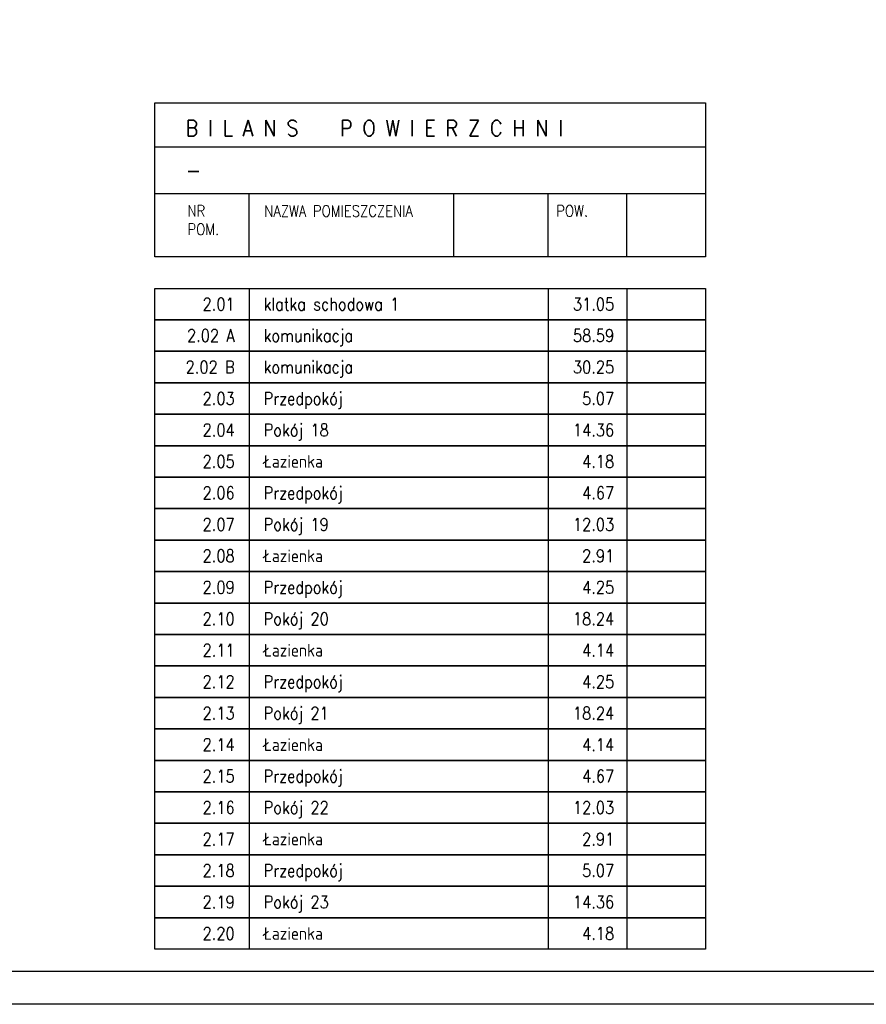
# Model space of a CAD drawing. Header units: millimetres. Extents: x 69081 to 158617, y -37521 to -9534.
# Tile 65 of 256: x 112115 to 112761, y -22438 to -21687. Entities that reach past the tile are written whole.
import ezdxf
from ezdxf.enums import TextEntityAlignment as Align

# ---------------------------------------------------------------- set-up
doc = ezdxf.new("R2010")
doc.units = ezdxf.units.MM
for name, color, linetype in [('F-BIL-OP', 3, 'Continuous'), ('F-BIL-TA', 1, 'Continuous'), ('ramka', 1, 'Continuous')]:
    doc.layers.add(name, color=color, linetype=linetype)
doc.styles.add('SIMPLEX', font='simplex', dxfattribs={"width": 0.85})

# ---------------------------------------------------------------- blocks, each defined once
blk = doc.blocks.new('DYBY-BLP')
at = {"layer": 'F-BIL-TA', "color": 1}
for p, q in [((-875, 0), (0, 0)), ((-875, -50), (-875, 0)), ((-725, 0), (-725, -50)), ((-250, 0), (-250, -50)), ((-125, 0), (-125, -50)), ((0, 0), (0, -50)), ((0, -50), (-875, -50))]:
    blk.add_line(p, q, dxfattribs=at)
at = {"layer": 'F-BIL-OP', "color": 1, "style": 'SIMPLEX', "width": 0.85}
for tag, p in [('NR', (-748, -35)), ('POS.', (-267, -35)), ('P.P.', (-145, -35)), ('P.H.', (-23, -35))]:
    blk.add_attdef(tag, text='', height=20, dxfattribs=at).set_placement(p, align=Align.RIGHT)
blk.add_attdef('NAZWA_POMIESZCZ.', (-702, -35), '', height=20, dxfattribs=at)
blk = doc.blocks.new('DYBY-BLN')
at = {"layer": 'F-BIL-TA', "color": 1}
for p, q in [((-875, 245), (0, 245)), ((-875, 0), (-875, 245)), ((0, 245), (0, 0)), ((-875, 175), (0, 175)), ((0, 100), (-875, 100)), ((-725, 0), (-725, 100)), ((-400, 0), (-400, 100)), ((-250, 0), (-250, 100)), ((-125, 0), (-125, 100)), ((0, 0), (-875, 0))]:
    blk.add_line(p, q, dxfattribs=at)
at = {"layer": 'F-BIL-OP', "color": 3, "style": 'SIMPLEX', "width": 0.9, "flags": 8}
blk.add_attdef('BILANS_POWIERZCHNI', (-826, 192), '', height=25, dxfattribs=at)
at = {"layer": 'F-BIL-OP', "color": 3, "style": 'SIMPLEX', "width": 0.9}
blk.add_attdef('NAZWA_OBIEKTU', (-826, 125), '', height=25, dxfattribs=at)
at = {"layer": 'F-BIL-OP', "color": 1, "style": 'SIMPLEX', "width": 0.85, "flags": 8}
for tag, p in [('NR', (-823, 64)), ('NAZWA_POMIESZCZENIA', (-701, 63.9)), ('RODZAJ', (-378, 64)), ('POW', (-237, 64)), ('POW', (-112, 64)), ('POM', (-823, 34.9)), ('POSADZKI', (-378, 34.9)), ('PODLOGI', (-237, 34.9)), ('H>190cm', (-112, 34.9))]:
    blk.add_attdef(tag, p, '', height=18, dxfattribs=at)
blk = doc.blocks.new('*U2991')
for points in [[(0, 0), (0, 837), (900, 837), (900, 0)], [(30, 5), (30, 832), (895, 832), (895, 5)]]:
    blk.add_lwpolyline(points, close=True)

msp = doc.modelspace()

# ---------------------------------------------------------------- block references
at = {"layer": 'F-BIL-TA'}
ref = msp.add_blockref('DYBY-BLN', (112638.1922, -21867.853), dxfattribs=dict(at, xscale=0.48, yscale=0.48, zscale=0.48))
ref.add_attrib('BILANS_POWIERZCHNI', 'B I L A N S   P O W I E R Z C H N I', (112241.7122, -21775.693), dxfattribs={"layer": 'F-BIL-OP', "color": 3, "height": 12, "style": 'SIMPLEX', "width": 0.9, "flags": 8})
ref.add_attrib('NAZWA_OBIEKTU', '-', (112241.7122, -21807.853), dxfattribs={"layer": 'F-BIL-OP', "color": 3, "height": 12, "style": 'SIMPLEX', "width": 0.9})
ref.add_attrib('NR', 'NR', (112243.1522, -21837.133), dxfattribs={"layer": 'F-BIL-OP', "color": 1, "height": 8.64, "style": 'SIMPLEX', "width": 0.85, "flags": 8})
ref.add_attrib('POM', 'POM.', (112243.1522, -21851.1216), dxfattribs={"layer": 'F-BIL-OP', "color": 1, "height": 8.64, "style": 'SIMPLEX', "width": 0.85, "flags": 8})
ref.add_attrib('NAZWA_POMIESZCZENIA', 'NAZWA POMIESZCZENIA', (112301.7122, -21837.2016), dxfattribs={"layer": 'F-BIL-OP', "color": 1, "height": 8.64, "style": 'SIMPLEX', "width": 0.85, "flags": 8})
ref.add_attrib('POW', 'POW.', (112524.4322, -21837.133), dxfattribs={"layer": 'F-BIL-OP', "color": 1, "height": 8.64, "style": 'SIMPLEX', "width": 0.85, "flags": 8})
ref = msp.add_blockref('DYBY-BLP', (112638.1922, -21891.853), dxfattribs=dict(at, xscale=0.48, yscale=0.48, zscale=0.48))
ref.add_attrib('NR', '2.01', dxfattribs={"layer": 'F-BIL-OP', "color": 1, "height": 9.6, "style": 'SIMPLEX', "width": 0.85}).set_placement((112279.1522, -21908.653), align=Align.RIGHT)
ref.add_attrib('NAZWA_POMIESZCZ.', 'klatka schodowa 1', (112301.2322, -21908.653), dxfattribs={"layer": 'F-BIL-OP', "color": 1, "height": 9.6, "style": 'SIMPLEX', "width": 0.85})
ref.add_attrib('P.P.', '31.05', dxfattribs={"layer": 'F-BIL-OP', "color": 1, "height": 9.6, "style": 'SIMPLEX', "width": 0.85}).set_placement((112568.5922, -21908.653), align=Align.RIGHT)
ref = msp.add_blockref('DYBY-BLP', (112638.1922, -21915.853), dxfattribs=dict(at, xscale=0.48, yscale=0.48, zscale=0.48))
ref.add_attrib('NR', '2.02 A', dxfattribs={"layer": 'F-BIL-OP', "color": 1, "height": 9.6, "style": 'SIMPLEX', "width": 0.85}).set_placement((112279.1522, -21932.653), align=Align.RIGHT)
ref.add_attrib('NAZWA_POMIESZCZ.', 'komunikacja', (112301.2322, -21932.653), dxfattribs={"layer": 'F-BIL-OP', "color": 1, "height": 9.6, "style": 'SIMPLEX', "width": 0.85})
ref.add_attrib('P.P.', '58.59', dxfattribs={"layer": 'F-BIL-OP', "color": 1, "height": 9.6, "style": 'SIMPLEX', "width": 0.85}).set_placement((112568.5922, -21932.653), align=Align.RIGHT)
ref = msp.add_blockref('DYBY-BLP', (112638.1922, -21939.853), dxfattribs=dict(at, xscale=0.48, yscale=0.48, zscale=0.48))
ref.add_attrib('NR', '2.02 B', dxfattribs={"layer": 'F-BIL-OP', "color": 1, "height": 9.6, "style": 'SIMPLEX', "width": 0.85}).set_placement((112279.1522, -21956.653), align=Align.RIGHT)
ref.add_attrib('NAZWA_POMIESZCZ.', 'komunikacja', (112301.2322, -21956.653), dxfattribs={"layer": 'F-BIL-OP', "color": 1, "height": 9.6, "style": 'SIMPLEX', "width": 0.85})
ref.add_attrib('P.P.', '30.25', dxfattribs={"layer": 'F-BIL-OP', "color": 1, "height": 9.6, "style": 'SIMPLEX', "width": 0.85}).set_placement((112568.5922, -21956.653), align=Align.RIGHT)
ref = msp.add_blockref('DYBY-BLP', (112638.1922, -21963.853), dxfattribs=dict(at, xscale=0.48, yscale=0.48, zscale=0.48))
ref.add_attrib('NR', '2.03', dxfattribs={"layer": 'F-BIL-OP', "color": 1, "height": 9.6, "style": 'SIMPLEX', "width": 0.85}).set_placement((112279.1522, -21980.653), align=Align.RIGHT)
ref.add_attrib('NAZWA_POMIESZCZ.', 'Przedpokój', (112301.2322, -21980.653), dxfattribs={"layer": 'F-BIL-OP', "color": 1, "height": 9.6, "style": 'SIMPLEX', "width": 0.85})
ref.add_attrib('P.P.', '5.07', dxfattribs={"layer": 'F-BIL-OP', "color": 1, "height": 9.6, "style": 'SIMPLEX', "width": 0.85}).set_placement((112568.5922, -21980.653), align=Align.RIGHT)
ref = msp.add_blockref('DYBY-BLP', (112638.1922, -21987.853), dxfattribs=dict(at, xscale=0.48, yscale=0.48, zscale=0.48))
ref.add_attrib('NR', '2.04', dxfattribs={"layer": 'F-BIL-OP', "color": 1, "height": 9.6, "style": 'SIMPLEX', "width": 0.85}).set_placement((112279.1522, -22004.653), align=Align.RIGHT)
ref.add_attrib('NAZWA_POMIESZCZ.', 'Pokój 18', (112301.2322, -22004.653), dxfattribs={"layer": 'F-BIL-OP', "color": 1, "height": 9.6, "style": 'SIMPLEX', "width": 0.85})
ref.add_attrib('P.P.', '14.36', dxfattribs={"layer": 'F-BIL-OP', "color": 1, "height": 9.6, "style": 'SIMPLEX', "width": 0.85}).set_placement((112568.5922, -22004.653), align=Align.RIGHT)
ref = msp.add_blockref('DYBY-BLP', (112638.1922, -22011.853), dxfattribs=dict(at, xscale=0.48, yscale=0.48, zscale=0.48))
ref.add_attrib('NR', '2.05', dxfattribs={"layer": 'F-BIL-OP', "color": 1, "height": 9.6, "style": 'SIMPLEX', "width": 0.85}).set_placement((112279.1522, -22028.653), align=Align.RIGHT)
ref.add_attrib('NAZWA_POMIESZCZ.', 'Łazienka', (112301.2322, -22028.653), dxfattribs={"layer": 'F-BIL-OP', "color": 1, "height": 9.6, "style": 'SIMPLEX', "width": 0.85})
ref.add_attrib('P.P.', '4.18', dxfattribs={"layer": 'F-BIL-OP', "color": 1, "height": 9.6, "style": 'SIMPLEX', "width": 0.85}).set_placement((112568.5922, -22028.653), align=Align.RIGHT)
ref = msp.add_blockref('DYBY-BLP', (112638.1922, -22035.853), dxfattribs=dict(at, xscale=0.48, yscale=0.48, zscale=0.48))
ref.add_attrib('NR', '2.06', dxfattribs={"layer": 'F-BIL-OP', "color": 1, "height": 9.6, "style": 'SIMPLEX', "width": 0.85}).set_placement((112279.1522, -22052.653), align=Align.RIGHT)
ref.add_attrib('NAZWA_POMIESZCZ.', 'Przedpokój', (112301.2322, -22052.653), dxfattribs={"layer": 'F-BIL-OP', "color": 1, "height": 9.6, "style": 'SIMPLEX', "width": 0.85})
ref.add_attrib('P.P.', '4.67', dxfattribs={"layer": 'F-BIL-OP', "color": 1, "height": 9.6, "style": 'SIMPLEX', "width": 0.85}).set_placement((112568.5922, -22052.653), align=Align.RIGHT)
ref = msp.add_blockref('DYBY-BLP', (112638.1922, -22059.853), dxfattribs=dict(at, xscale=0.48, yscale=0.48, zscale=0.48))
ref.add_attrib('NR', '2.07', dxfattribs={"layer": 'F-BIL-OP', "color": 1, "height": 9.6, "style": 'SIMPLEX', "width": 0.85}).set_placement((112279.1522, -22076.653), align=Align.RIGHT)
ref.add_attrib('NAZWA_POMIESZCZ.', 'Pokój 19', (112301.2322, -22076.653), dxfattribs={"layer": 'F-BIL-OP', "color": 1, "height": 9.6, "style": 'SIMPLEX', "width": 0.85})
ref.add_attrib('P.P.', '12.03', dxfattribs={"layer": 'F-BIL-OP', "color": 1, "height": 9.6, "style": 'SIMPLEX', "width": 0.85}).set_placement((112568.5922, -22076.653), align=Align.RIGHT)
ref = msp.add_blockref('DYBY-BLP', (112638.1922, -22083.853), dxfattribs=dict(at, xscale=0.48, yscale=0.48, zscale=0.48))
ref.add_attrib('NR', '2.08', dxfattribs={"layer": 'F-BIL-OP', "color": 1, "height": 9.6, "style": 'SIMPLEX', "width": 0.85}).set_placement((112279.1522, -22100.653), align=Align.RIGHT)
ref.add_attrib('NAZWA_POMIESZCZ.', 'Łazienka', (112301.2322, -22100.653), dxfattribs={"layer": 'F-BIL-OP', "color": 1, "height": 9.6, "style": 'SIMPLEX', "width": 0.85})
ref.add_attrib('P.P.', '2.91', dxfattribs={"layer": 'F-BIL-OP', "color": 1, "height": 9.6, "style": 'SIMPLEX', "width": 0.85}).set_placement((112568.5922, -22100.653), align=Align.RIGHT)
ref = msp.add_blockref('DYBY-BLP', (112638.1922, -22107.853), dxfattribs=dict(at, xscale=0.48, yscale=0.48, zscale=0.48))
ref.add_attrib('NR', '2.09', dxfattribs={"layer": 'F-BIL-OP', "color": 1, "height": 9.6, "style": 'SIMPLEX', "width": 0.85}).set_placement((112279.1522, -22124.653), align=Align.RIGHT)
ref.add_attrib('NAZWA_POMIESZCZ.', 'Przedpokój', (112301.2322, -22124.653), dxfattribs={"layer": 'F-BIL-OP', "color": 1, "height": 9.6, "style": 'SIMPLEX', "width": 0.85})
ref.add_attrib('P.P.', '4.25', dxfattribs={"layer": 'F-BIL-OP', "color": 1, "height": 9.6, "style": 'SIMPLEX', "width": 0.85}).set_placement((112568.5922, -22124.653), align=Align.RIGHT)
ref = msp.add_blockref('DYBY-BLP', (112638.1922, -22131.853), dxfattribs=dict(at, xscale=0.48, yscale=0.48, zscale=0.48))
ref.add_attrib('NR', '2.10', dxfattribs={"layer": 'F-BIL-OP', "color": 1, "height": 9.6, "style": 'SIMPLEX', "width": 0.85}).set_placement((112279.1522, -22148.653), align=Align.RIGHT)
ref.add_attrib('NAZWA_POMIESZCZ.', 'Pokój 20', (112301.2322, -22148.653), dxfattribs={"layer": 'F-BIL-OP', "color": 1, "height": 9.6, "style": 'SIMPLEX', "width": 0.85})
ref.add_attrib('P.P.', '18.24', dxfattribs={"layer": 'F-BIL-OP', "color": 1, "height": 9.6, "style": 'SIMPLEX', "width": 0.85}).set_placement((112568.5922, -22148.653), align=Align.RIGHT)
ref = msp.add_blockref('DYBY-BLP', (112638.1922, -22155.853), dxfattribs=dict(at, xscale=0.48, yscale=0.48, zscale=0.48))
ref.add_attrib('NR', '2.11', dxfattribs={"layer": 'F-BIL-OP', "color": 1, "height": 9.6, "style": 'SIMPLEX', "width": 0.85}).set_placement((112279.1522, -22172.653), align=Align.RIGHT)
ref.add_attrib('NAZWA_POMIESZCZ.', 'Łazienka', (112301.2322, -22172.653), dxfattribs={"layer": 'F-BIL-OP', "color": 1, "height": 9.6, "style": 'SIMPLEX', "width": 0.85})
ref.add_attrib('P.P.', '4.14', dxfattribs={"layer": 'F-BIL-OP', "color": 1, "height": 9.6, "style": 'SIMPLEX', "width": 0.85}).set_placement((112568.5922, -22172.653), align=Align.RIGHT)
ref = msp.add_blockref('DYBY-BLP', (112638.1922, -22179.853), dxfattribs=dict(at, xscale=0.48, yscale=0.48, zscale=0.48))
ref.add_attrib('NR', '2.12', dxfattribs={"layer": 'F-BIL-OP', "color": 1, "height": 9.6, "style": 'SIMPLEX', "width": 0.85}).set_placement((112279.1522, -22196.653), align=Align.RIGHT)
ref.add_attrib('NAZWA_POMIESZCZ.', 'Przedpokój', (112301.2322, -22196.653), dxfattribs={"layer": 'F-BIL-OP', "color": 1, "height": 9.6, "style": 'SIMPLEX', "width": 0.85})
ref.add_attrib('P.P.', '4.25', dxfattribs={"layer": 'F-BIL-OP', "color": 1, "height": 9.6, "style": 'SIMPLEX', "width": 0.85}).set_placement((112568.5922, -22196.653), align=Align.RIGHT)
ref = msp.add_blockref('DYBY-BLP', (112638.1922, -22203.853), dxfattribs=dict(at, xscale=0.48, yscale=0.48, zscale=0.48))
ref.add_attrib('NR', '2.13', dxfattribs={"layer": 'F-BIL-OP', "color": 1, "height": 9.6, "style": 'SIMPLEX', "width": 0.85}).set_placement((112279.1522, -22220.653), align=Align.RIGHT)
ref.add_attrib('NAZWA_POMIESZCZ.', 'Pokój 21', (112301.2322, -22220.653), dxfattribs={"layer": 'F-BIL-OP', "color": 1, "height": 9.6, "style": 'SIMPLEX', "width": 0.85})
ref.add_attrib('P.P.', '18.24', dxfattribs={"layer": 'F-BIL-OP', "color": 1, "height": 9.6, "style": 'SIMPLEX', "width": 0.85}).set_placement((112568.5922, -22220.653), align=Align.RIGHT)
ref = msp.add_blockref('DYBY-BLP', (112638.1922, -22227.853), dxfattribs=dict(at, xscale=0.48, yscale=0.48, zscale=0.48))
ref.add_attrib('NR', '2.14', dxfattribs={"layer": 'F-BIL-OP', "color": 1, "height": 9.6, "style": 'SIMPLEX', "width": 0.85}).set_placement((112279.1522, -22244.653), align=Align.RIGHT)
ref.add_attrib('NAZWA_POMIESZCZ.', 'Łazienka', (112301.2322, -22244.653), dxfattribs={"layer": 'F-BIL-OP', "color": 1, "height": 9.6, "style": 'SIMPLEX', "width": 0.85})
ref.add_attrib('P.P.', '4.14', dxfattribs={"layer": 'F-BIL-OP', "color": 1, "height": 9.6, "style": 'SIMPLEX', "width": 0.85}).set_placement((112568.5922, -22244.653), align=Align.RIGHT)
ref = msp.add_blockref('DYBY-BLP', (112638.1922, -22251.853), dxfattribs=dict(at, xscale=0.48, yscale=0.48, zscale=0.48))
ref.add_attrib('NR', '2.15', dxfattribs={"layer": 'F-BIL-OP', "color": 1, "height": 9.6, "style": 'SIMPLEX', "width": 0.85}).set_placement((112279.1522, -22268.653), align=Align.RIGHT)
ref.add_attrib('NAZWA_POMIESZCZ.', 'Przedpokój', (112301.2322, -22268.653), dxfattribs={"layer": 'F-BIL-OP', "color": 1, "height": 9.6, "style": 'SIMPLEX', "width": 0.85})
ref.add_attrib('P.P.', '4.67', dxfattribs={"layer": 'F-BIL-OP', "color": 1, "height": 9.6, "style": 'SIMPLEX', "width": 0.85}).set_placement((112568.5922, -22268.653), align=Align.RIGHT)
ref = msp.add_blockref('DYBY-BLP', (112638.1922, -22275.853), dxfattribs=dict(at, xscale=0.48, yscale=0.48, zscale=0.48))
ref.add_attrib('NR', '2.16', dxfattribs={"layer": 'F-BIL-OP', "color": 1, "height": 9.6, "style": 'SIMPLEX', "width": 0.85}).set_placement((112279.1522, -22292.653), align=Align.RIGHT)
ref.add_attrib('NAZWA_POMIESZCZ.', 'Pokój 22', (112301.2322, -22292.653), dxfattribs={"layer": 'F-BIL-OP', "color": 1, "height": 9.6, "style": 'SIMPLEX', "width": 0.85})
ref.add_attrib('P.P.', '12.03', dxfattribs={"layer": 'F-BIL-OP', "color": 1, "height": 9.6, "style": 'SIMPLEX', "width": 0.85}).set_placement((112568.5922, -22292.653), align=Align.RIGHT)
ref = msp.add_blockref('DYBY-BLP', (112638.1922, -22299.853), dxfattribs=dict(at, xscale=0.48, yscale=0.48, zscale=0.48))
ref.add_attrib('NR', '2.17', dxfattribs={"layer": 'F-BIL-OP', "color": 1, "height": 9.6, "style": 'SIMPLEX', "width": 0.85}).set_placement((112279.1522, -22316.653), align=Align.RIGHT)
ref.add_attrib('NAZWA_POMIESZCZ.', 'Łazienka', (112301.2322, -22316.653), dxfattribs={"layer": 'F-BIL-OP', "color": 1, "height": 9.6, "style": 'SIMPLEX', "width": 0.85})
ref.add_attrib('P.P.', '2.91', dxfattribs={"layer": 'F-BIL-OP', "color": 1, "height": 9.6, "style": 'SIMPLEX', "width": 0.85}).set_placement((112568.5922, -22316.653), align=Align.RIGHT)
ref = msp.add_blockref('DYBY-BLP', (112638.1922, -22323.853), dxfattribs=dict(at, xscale=0.48, yscale=0.48, zscale=0.48))
ref.add_attrib('NR', '2.18', dxfattribs={"layer": 'F-BIL-OP', "color": 1, "height": 9.6, "style": 'SIMPLEX', "width": 0.85}).set_placement((112279.1522, -22340.653), align=Align.RIGHT)
ref.add_attrib('NAZWA_POMIESZCZ.', 'Przedpokój', (112301.2322, -22340.653), dxfattribs={"layer": 'F-BIL-OP', "color": 1, "height": 9.6, "style": 'SIMPLEX', "width": 0.85})
ref.add_attrib('P.P.', '5.07', dxfattribs={"layer": 'F-BIL-OP', "color": 1, "height": 9.6, "style": 'SIMPLEX', "width": 0.85}).set_placement((112568.5922, -22340.653), align=Align.RIGHT)
ref = msp.add_blockref('DYBY-BLP', (112638.1922, -22347.853), dxfattribs=dict(at, xscale=0.48, yscale=0.48, zscale=0.48))
ref.add_attrib('NR', '2.19', dxfattribs={"layer": 'F-BIL-OP', "color": 1, "height": 9.6, "style": 'SIMPLEX', "width": 0.85}).set_placement((112279.1522, -22364.653), align=Align.RIGHT)
ref.add_attrib('NAZWA_POMIESZCZ.', 'Pokój 23', (112301.2322, -22364.653), dxfattribs={"layer": 'F-BIL-OP', "color": 1, "height": 9.6, "style": 'SIMPLEX', "width": 0.85})
ref.add_attrib('P.P.', '14.36', dxfattribs={"layer": 'F-BIL-OP', "color": 1, "height": 9.6, "style": 'SIMPLEX', "width": 0.85}).set_placement((112568.5922, -22364.653), align=Align.RIGHT)
ref = msp.add_blockref('DYBY-BLP', (112638.1922, -22371.853), dxfattribs=dict(at, xscale=0.48, yscale=0.48, zscale=0.48))
ref.add_attrib('NR', '2.20', dxfattribs={"layer": 'F-BIL-OP', "color": 1, "height": 9.6, "style": 'SIMPLEX', "width": 0.85}).set_placement((112279.1522, -22388.653), align=Align.RIGHT)
ref.add_attrib('NAZWA_POMIESZCZ.', 'Łazienka', (112301.2322, -22388.653), dxfattribs={"layer": 'F-BIL-OP', "color": 1, "height": 9.6, "style": 'SIMPLEX', "width": 0.85})
ref.add_attrib('P.P.', '4.18', dxfattribs={"layer": 'F-BIL-OP', "color": 1, "height": 9.6, "style": 'SIMPLEX', "width": 0.85}).set_placement((112568.5922, -22388.653), align=Align.RIGHT)
at = {"layer": 'ramka', "ltscale": 0.01, "xscale": 5, "yscale": 5, "zscale": 5}
msp.add_blockref('*U2991', (110571.8456, -22437.8823), dxfattribs=at)

doc.saveas('drawing.dxf')
